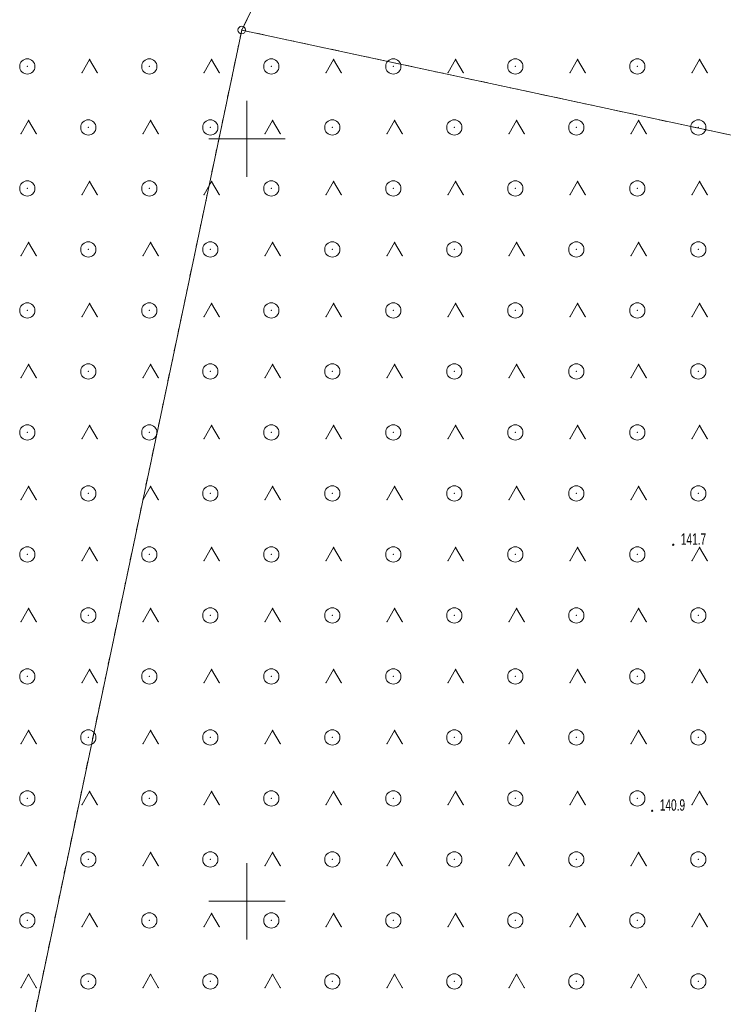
# Model space of a CAD drawing. Extents: x 6456700 to 6518119, y 5963420 to 5980059.
# Tile 104 of 256: x 6512054 to 6512100, y 5965492 to 5965557. Entities that reach past the tile are written whole.
import ezdxf
from ezdxf.enums import TextEntityAlignment as Align

# ---------------------------------------------------------------- set-up
doc = ezdxf.new("R2010")
doc.units = 0
doc.header["$MEASUREMENT"] = 0
doc.linetypes.add('L_0_03', pattern=[1, 0.5, -0.5])
doc.layers.get('0').update_dxf_attribs({"color": 2, "linetype": 'CONTINUOUS', "lineweight": 5})
for name, color, linetype, lineweight in [('202_punkt_graniczny', 7, 'CONTINUOUS', 18), ('218_kontur_uzytku_gruntowego', 96, 'L_0_03', 18), ('219_dzialka_ewidencyjna', 7, 'CONTINUOUS', 18), ('pikieta_naturalna', 7, 'CONTINUOUS', 18), ('pikieta_naturalna_Atr2', 7, 'CONTINUOUS', 18), ('siatka_krzyrzy', 7, 'CONTINUOUS', 18), ('teren_zalesiony', 7, 'CONTINUOUS', 18)]:
    doc.layers.add(name, color=color, linetype=linetype, lineweight=lineweight)
doc.styles.get("Standard").update_dxf_attribs({"font": 'txt', "width": 0.75})

# ---------------------------------------------------------------- blocks, each defined once
blk = doc.blocks.new('mdcp_nowa')
at = {"layer": 'pikieta_naturalna', "linetype": 'Continuous', "lineweight": 18}
for points in [[(6494827.95, 5981973.335, 1), (6494827.95, 5981973.425, 1)], [(6494826.57, 5981955.895, 1), (6494826.57, 5981955.985, 1)]]:
    blk.add_hatch(color=18, dxfattribs=at).paths.add_polyline_path(points)
at = {"layer": '202_punkt_graniczny', "color": 7, "linetype": 'Continuous', "lineweight": 18}
blk.add_circle((6494799.66, 5982007.13), 0.25, dxfattribs=at)
at = {"layer": '202_punkt_graniczny'}
blk.add_point((6494799.66, 5982007.13), dxfattribs=at)
at = {"layer": '218_kontur_uzytku_gruntowego', "lineweight": 18, "flags": 128}
for points in [[(6494855, 5982121.3), (6494799.66, 5982007.13)], [(6494799.66, 5982007.13), (6494785.95, 5981941.99)], [(6494799.66, 5982007.13), (6494858.07, 5981994.59)]]:
    blk.add_lwpolyline(points, dxfattribs=at)
at = {"layer": '218_kontur_uzytku_gruntowego'}
blk.add_point((6494799.66, 5982007.13), dxfattribs=at)
blk.add_point((6494799.66, 5982007.13), dxfattribs=at)
blk.add_point((6494799.66, 5982007.13), dxfattribs=at)
blk.add_point((6494799.66, 5982007.13), dxfattribs=at)
at = {"layer": '219_dzialka_ewidencyjna', "color": 3, "linetype": 'Continuous', "lineweight": 18, "flags": 128}
for points in [[(6494855, 5982121.3), (6494799.66, 5982007.13)], [(6494799.66, 5982007.13), (6494785.95, 5981941.99)], [(6494799.66, 5982007.13), (6494858.07, 5981994.59)]]:
    blk.add_lwpolyline(points, dxfattribs=at)
at = {"layer": '219_dzialka_ewidencyjna', "color": 3}
blk.add_point((6494799.66, 5982007.13), dxfattribs=at)
blk.add_point((6494799.66, 5982007.13), dxfattribs=at)
blk.add_point((6494799.66, 5982007.13), dxfattribs=at)
at = {"layer": 'pikieta_naturalna', "color": 7, "linetype": 'Continuous', "lineweight": 18}
for centre in [(6494827.95, 5981973.38), (6494826.57, 5981955.94)]:
    blk.add_circle(centre, 0.045, dxfattribs=at)
at = {"layer": 'pikieta_naturalna'}
for p in [(6494827.95, 5981973.38), (6494826.57, 5981955.94)]:
    blk.add_point(p, dxfattribs=at)
at = {"layer": 'siatka_krzyrzy', "linetype": 'Continuous', "lineweight": 18, "flags": 128}
for points in [[(6494800, 5981997.5), (6494800, 5982002.5)], [(6494797.5, 5982000), (6494802.5, 5982000)], [(6494800, 5981947.5), (6494800, 5981952.5)], [(6494797.5, 5981950), (6494802.5, 5981950)]]:
    blk.add_lwpolyline(points, dxfattribs=at)
at = {"layer": 'teren_zalesiony', "color": 7, "linetype": 'Continuous', "lineweight": 18, "flags": 128}
for points in [[(6494789.183, 5982004.343), (6494789.683, 5982005.209)], [(6494789.683, 5982005.209), (6494790.183, 5982004.343)], [(6494797.183, 5982004.343), (6494797.683, 5982005.209)], [(6494797.683, 5982005.209), (6494798.183, 5982004.343)], [(6494805.183, 5982004.343), (6494805.683, 5982005.209)], [(6494805.683, 5982005.209), (6494806.183, 5982004.343)], [(6494813.183, 5982004.343), (6494813.683, 5982005.209)], [(6494813.683, 5982005.209), (6494814.183, 5982004.343)], [(6494821.183, 5982004.343), (6494821.683, 5982005.209)], [(6494821.683, 5982005.209), (6494822.183, 5982004.343)], [(6494829.183, 5982004.343), (6494829.683, 5982005.209)], [(6494829.683, 5982005.209), (6494830.183, 5982004.343)], [(6494785.183, 5982000.343), (6494785.683, 5982001.209)], [(6494785.683, 5982001.209), (6494786.183, 5982000.343)], [(6494793.183, 5982000.343), (6494793.683, 5982001.209)], [(6494793.683, 5982001.209), (6494794.183, 5982000.343)], [(6494801.183, 5982000.343), (6494801.683, 5982001.209)], [(6494801.683, 5982001.209), (6494802.183, 5982000.343)], [(6494809.183, 5982000.343), (6494809.683, 5982001.209)], [(6494809.683, 5982001.209), (6494810.183, 5982000.343)], [(6494817.183, 5982000.343), (6494817.683, 5982001.209)], [(6494817.683, 5982001.209), (6494818.183, 5982000.343)], [(6494825.183, 5982000.343), (6494825.683, 5982001.209)], [(6494825.683, 5982001.209), (6494826.183, 5982000.343)], [(6494789.183, 5981996.343), (6494789.683, 5981997.209)], [(6494789.683, 5981997.209), (6494790.183, 5981996.343)], [(6494797.183, 5981996.343), (6494797.683, 5981997.209)], [(6494797.683, 5981997.209), (6494798.183, 5981996.343)], [(6494805.183, 5981996.343), (6494805.683, 5981997.209)], [(6494805.683, 5981997.209), (6494806.183, 5981996.343)], [(6494813.183, 5981996.343), (6494813.683, 5981997.209)], [(6494813.683, 5981997.209), (6494814.183, 5981996.343)], [(6494821.183, 5981996.343), (6494821.683, 5981997.209)], [(6494821.683, 5981997.209), (6494822.183, 5981996.343)], [(6494829.183, 5981996.343), (6494829.683, 5981997.209)], [(6494829.683, 5981997.209), (6494830.183, 5981996.343)], [(6494785.183, 5981992.343), (6494785.683, 5981993.209)], [(6494785.683, 5981993.209), (6494786.183, 5981992.343)], [(6494793.183, 5981992.343), (6494793.683, 5981993.209)], [(6494793.683, 5981993.209), (6494794.183, 5981992.343)], [(6494801.183, 5981992.343), (6494801.683, 5981993.209)], [(6494801.683, 5981993.209), (6494802.183, 5981992.343)], [(6494809.183, 5981992.343), (6494809.683, 5981993.209)], [(6494809.683, 5981993.209), (6494810.183, 5981992.343)], [(6494817.183, 5981992.343), (6494817.683, 5981993.209)], [(6494817.683, 5981993.209), (6494818.183, 5981992.343)], [(6494825.183, 5981992.343), (6494825.683, 5981993.209)], [(6494825.683, 5981993.209), (6494826.183, 5981992.343)], [(6494789.183, 5981988.343), (6494789.683, 5981989.209)], [(6494789.683, 5981989.209), (6494790.183, 5981988.343)], [(6494797.183, 5981988.343), (6494797.683, 5981989.209)], [(6494797.683, 5981989.209), (6494798.183, 5981988.343)], [(6494805.183, 5981988.343), (6494805.683, 5981989.209)], [(6494805.683, 5981989.209), (6494806.183, 5981988.343)], [(6494813.183, 5981988.343), (6494813.683, 5981989.209)], [(6494813.683, 5981989.209), (6494814.183, 5981988.343)], [(6494821.183, 5981988.343), (6494821.683, 5981989.209)], [(6494821.683, 5981989.209), (6494822.183, 5981988.343)], [(6494829.183, 5981988.343), (6494829.683, 5981989.209)], [(6494829.683, 5981989.209), (6494830.183, 5981988.343)], [(6494785.183, 5981984.343), (6494785.683, 5981985.209)], [(6494785.683, 5981985.209), (6494786.183, 5981984.343)], [(6494793.183, 5981984.343), (6494793.683, 5981985.209)], [(6494793.683, 5981985.209), (6494794.183, 5981984.343)], [(6494801.183, 5981984.343), (6494801.683, 5981985.209)], [(6494801.683, 5981985.209), (6494802.183, 5981984.343)], [(6494809.183, 5981984.343), (6494809.683, 5981985.209)], [(6494809.683, 5981985.209), (6494810.183, 5981984.343)], [(6494817.183, 5981984.343), (6494817.683, 5981985.209)], [(6494817.683, 5981985.209), (6494818.183, 5981984.343)], [(6494825.183, 5981984.343), (6494825.683, 5981985.209)], [(6494825.683, 5981985.209), (6494826.183, 5981984.343)], [(6494789.183, 5981980.343), (6494789.683, 5981981.209)], [(6494789.683, 5981981.209), (6494790.183, 5981980.343)], [(6494797.183, 5981980.343), (6494797.683, 5981981.209)], [(6494797.683, 5981981.209), (6494798.183, 5981980.343)], [(6494805.183, 5981980.343), (6494805.683, 5981981.209)], [(6494805.683, 5981981.209), (6494806.183, 5981980.343)], [(6494813.183, 5981980.343), (6494813.683, 5981981.209)], [(6494813.683, 5981981.209), (6494814.183, 5981980.343)], [(6494821.183, 5981980.343), (6494821.683, 5981981.209)], [(6494821.683, 5981981.209), (6494822.183, 5981980.343)], [(6494829.183, 5981980.343), (6494829.683, 5981981.209)], [(6494829.683, 5981981.209), (6494830.183, 5981980.343)], [(6494785.183, 5981976.343), (6494785.683, 5981977.209)], [(6494785.683, 5981977.209), (6494786.183, 5981976.343)], [(6494793.183, 5981976.343), (6494793.683, 5981977.209)], [(6494793.683, 5981977.209), (6494794.183, 5981976.343)], [(6494801.183, 5981976.343), (6494801.683, 5981977.209)], [(6494801.683, 5981977.209), (6494802.183, 5981976.343)], [(6494809.183, 5981976.343), (6494809.683, 5981977.209)], [(6494809.683, 5981977.209), (6494810.183, 5981976.343)], [(6494817.183, 5981976.343), (6494817.683, 5981977.209)], [(6494817.683, 5981977.209), (6494818.183, 5981976.343)], [(6494825.183, 5981976.343), (6494825.683, 5981977.209)], [(6494825.683, 5981977.209), (6494826.183, 5981976.343)], [(6494789.183, 5981972.343), (6494789.683, 5981973.209)], [(6494789.683, 5981973.209), (6494790.183, 5981972.343)], [(6494797.183, 5981972.343), (6494797.683, 5981973.209)], [(6494797.683, 5981973.209), (6494798.183, 5981972.343)], [(6494805.183, 5981972.343), (6494805.683, 5981973.209)], [(6494805.683, 5981973.209), (6494806.183, 5981972.343)], [(6494813.183, 5981972.343), (6494813.683, 5981973.209)], [(6494813.683, 5981973.209), (6494814.183, 5981972.343)], [(6494821.183, 5981972.343), (6494821.683, 5981973.209)], [(6494821.683, 5981973.209), (6494822.183, 5981972.343)], [(6494829.183, 5981972.343), (6494829.683, 5981973.209)], [(6494829.683, 5981973.209), (6494830.183, 5981972.343)], [(6494785.183, 5981968.343), (6494785.683, 5981969.209)], [(6494785.683, 5981969.209), (6494786.183, 5981968.343)], [(6494793.183, 5981968.343), (6494793.683, 5981969.209)], [(6494793.683, 5981969.209), (6494794.183, 5981968.343)], [(6494801.183, 5981968.343), (6494801.683, 5981969.209)], [(6494801.683, 5981969.209), (6494802.183, 5981968.343)], [(6494809.183, 5981968.343), (6494809.683, 5981969.209)], [(6494809.683, 5981969.209), (6494810.183, 5981968.343)], [(6494817.183, 5981968.343), (6494817.683, 5981969.209)], [(6494817.683, 5981969.209), (6494818.183, 5981968.343)], [(6494825.183, 5981968.343), (6494825.683, 5981969.209)], [(6494825.683, 5981969.209), (6494826.183, 5981968.343)], [(6494789.183, 5981964.343), (6494789.683, 5981965.209)], [(6494789.683, 5981965.209), (6494790.183, 5981964.343)], [(6494797.183, 5981964.343), (6494797.683, 5981965.209)], [(6494797.683, 5981965.209), (6494798.183, 5981964.343)], [(6494805.183, 5981964.343), (6494805.683, 5981965.209)], [(6494805.683, 5981965.209), (6494806.183, 5981964.343)], [(6494813.183, 5981964.343), (6494813.683, 5981965.209)], [(6494813.683, 5981965.209), (6494814.183, 5981964.343)], [(6494821.183, 5981964.343), (6494821.683, 5981965.209)], [(6494821.683, 5981965.209), (6494822.183, 5981964.343)], [(6494829.183, 5981964.343), (6494829.683, 5981965.209)], [(6494829.683, 5981965.209), (6494830.183, 5981964.343)], [(6494785.183, 5981960.343), (6494785.683, 5981961.209)], [(6494785.683, 5981961.209), (6494786.183, 5981960.343)], [(6494793.183, 5981960.343), (6494793.683, 5981961.209)], [(6494793.683, 5981961.209), (6494794.183, 5981960.343)], [(6494801.183, 5981960.343), (6494801.683, 5981961.209)], [(6494801.683, 5981961.209), (6494802.183, 5981960.343)], [(6494809.183, 5981960.343), (6494809.683, 5981961.209)], [(6494809.683, 5981961.209), (6494810.183, 5981960.343)], [(6494817.183, 5981960.343), (6494817.683, 5981961.209)], [(6494817.683, 5981961.209), (6494818.183, 5981960.343)], [(6494825.183, 5981960.343), (6494825.683, 5981961.209)], [(6494825.683, 5981961.209), (6494826.183, 5981960.343)], [(6494789.183, 5981956.343), (6494789.683, 5981957.209)], [(6494789.683, 5981957.209), (6494790.183, 5981956.343)], [(6494797.183, 5981956.343), (6494797.683, 5981957.209)], [(6494797.683, 5981957.209), (6494798.183, 5981956.343)], [(6494805.183, 5981956.343), (6494805.683, 5981957.209)], [(6494805.683, 5981957.209), (6494806.183, 5981956.343)], [(6494813.183, 5981956.343), (6494813.683, 5981957.209)], [(6494813.683, 5981957.209), (6494814.183, 5981956.343)], [(6494821.183, 5981956.343), (6494821.683, 5981957.209)], [(6494821.683, 5981957.209), (6494822.183, 5981956.343)], [(6494829.183, 5981956.343), (6494829.683, 5981957.209)], [(6494829.683, 5981957.209), (6494830.183, 5981956.343)], [(6494785.183, 5981952.343), (6494785.683, 5981953.209)], [(6494785.683, 5981953.209), (6494786.183, 5981952.343)], [(6494793.183, 5981952.343), (6494793.683, 5981953.209)], [(6494793.683, 5981953.209), (6494794.183, 5981952.343)], [(6494801.183, 5981952.343), (6494801.683, 5981953.209)], [(6494801.683, 5981953.209), (6494802.183, 5981952.343)], [(6494809.183, 5981952.343), (6494809.683, 5981953.209)], [(6494809.683, 5981953.209), (6494810.183, 5981952.343)], [(6494817.183, 5981952.343), (6494817.683, 5981953.209)], [(6494817.683, 5981953.209), (6494818.183, 5981952.343)], [(6494825.183, 5981952.343), (6494825.683, 5981953.209)], [(6494825.683, 5981953.209), (6494826.183, 5981952.343)], [(6494789.183, 5981948.343), (6494789.683, 5981949.209)], [(6494789.683, 5981949.209), (6494790.183, 5981948.343)], [(6494797.183, 5981948.343), (6494797.683, 5981949.209)], [(6494797.683, 5981949.209), (6494798.183, 5981948.343)], [(6494805.183, 5981948.343), (6494805.683, 5981949.209)], [(6494805.683, 5981949.209), (6494806.183, 5981948.343)], [(6494813.183, 5981948.343), (6494813.683, 5981949.209)], [(6494813.683, 5981949.209), (6494814.183, 5981948.343)], [(6494821.183, 5981948.343), (6494821.683, 5981949.209)], [(6494821.683, 5981949.209), (6494822.183, 5981948.343)], [(6494829.183, 5981948.343), (6494829.683, 5981949.209)], [(6494829.683, 5981949.209), (6494830.183, 5981948.343)], [(6494785.183, 5981944.343), (6494785.683, 5981945.209)], [(6494785.683, 5981945.209), (6494786.183, 5981944.343)], [(6494793.183, 5981944.343), (6494793.683, 5981945.209)], [(6494793.683, 5981945.209), (6494794.183, 5981944.343)], [(6494801.183, 5981944.343), (6494801.683, 5981945.209)], [(6494801.683, 5981945.209), (6494802.183, 5981944.343)], [(6494809.183, 5981944.343), (6494809.683, 5981945.209)], [(6494809.683, 5981945.209), (6494810.183, 5981944.343)], [(6494817.183, 5981944.343), (6494817.683, 5981945.209)], [(6494817.683, 5981945.209), (6494818.183, 5981944.343)], [(6494825.183, 5981944.343), (6494825.683, 5981945.209)], [(6494825.683, 5981945.209), (6494826.183, 5981944.343)]]:
    blk.add_lwpolyline(points, dxfattribs=at)
at = {"layer": 'teren_zalesiony', "color": 7, "linetype": 'Continuous', "lineweight": 18}
for centre in [(6494785.596, 5982004.746), (6494793.596, 5982004.746), (6494801.596, 5982004.746), (6494809.596, 5982004.746), (6494817.596, 5982004.746), (6494825.596, 5982004.746), (6494789.596, 5982000.746), (6494797.596, 5982000.746), (6494805.596, 5982000.746), (6494813.596, 5982000.746), (6494821.596, 5982000.746), (6494829.596, 5982000.746), (6494785.596, 5981996.746), (6494793.596, 5981996.746), (6494801.596, 5981996.746), (6494809.596, 5981996.746), (6494817.596, 5981996.746), (6494825.596, 5981996.746), (6494789.596, 5981992.746), (6494797.596, 5981992.746), (6494805.596, 5981992.746), (6494813.596, 5981992.746), (6494821.596, 5981992.746), (6494829.596, 5981992.746), (6494785.596, 5981988.746), (6494793.596, 5981988.746), (6494801.596, 5981988.746), (6494809.596, 5981988.746), (6494817.596, 5981988.746), (6494825.596, 5981988.746), (6494789.596, 5981984.746), (6494797.596, 5981984.746), (6494805.596, 5981984.746), (6494813.596, 5981984.746), (6494821.596, 5981984.746), (6494829.596, 5981984.746), (6494785.596, 5981980.746), (6494793.596, 5981980.746), (6494801.596, 5981980.746), (6494809.596, 5981980.746), (6494817.596, 5981980.746), (6494825.596, 5981980.746), (6494789.596, 5981976.746), (6494797.596, 5981976.746), (6494805.596, 5981976.746), (6494813.596, 5981976.746), (6494821.596, 5981976.746), (6494829.596, 5981976.746), (6494785.596, 5981972.746), (6494793.596, 5981972.746), (6494801.596, 5981972.746), (6494809.596, 5981972.746), (6494817.596, 5981972.746), (6494825.596, 5981972.746), (6494789.596, 5981968.746), (6494797.596, 5981968.746), (6494805.596, 5981968.746), (6494813.596, 5981968.746), (6494821.596, 5981968.746), (6494829.596, 5981968.746), (6494785.596, 5981964.746), (6494793.596, 5981964.746), (6494801.596, 5981964.746), (6494809.596, 5981964.746), (6494817.596, 5981964.746), (6494825.596, 5981964.746), (6494789.596, 5981960.746), (6494797.596, 5981960.746), (6494805.596, 5981960.746), (6494813.596, 5981960.746), (6494821.596, 5981960.746), (6494829.596, 5981960.746), (6494785.596, 5981956.746), (6494793.596, 5981956.746), (6494801.596, 5981956.746), (6494809.596, 5981956.746), (6494817.596, 5981956.746), (6494825.596, 5981956.746), (6494789.596, 5981952.746), (6494797.596, 5981952.746), (6494805.596, 5981952.746), (6494813.596, 5981952.746), (6494821.596, 5981952.746), (6494829.596, 5981952.746), (6494785.596, 5981948.746), (6494793.596, 5981948.746), (6494801.596, 5981948.746), (6494809.596, 5981948.746), (6494817.596, 5981948.746), (6494825.596, 5981948.746), (6494789.596, 5981944.746), (6494797.596, 5981944.746), (6494805.596, 5981944.746), (6494813.596, 5981944.746), (6494821.596, 5981944.746), (6494829.596, 5981944.746)]:
    blk.add_circle(centre, 0.5, dxfattribs=at)
at = {"layer": 'teren_zalesiony'}
for p in [(6494789.683, 5982005.209), (6494789.683, 5982005.209), (6494797.683, 5982005.209), (6494797.683, 5982005.209), (6494805.683, 5982005.209), (6494805.683, 5982005.209), (6494813.683, 5982005.209), (6494813.683, 5982005.209), (6494821.683, 5982005.209), (6494821.683, 5982005.209), (6494829.683, 5982005.209), (6494829.683, 5982005.209), (6494785.596, 5982004.746), (6494793.596, 5982004.746), (6494801.596, 5982004.746), (6494809.596, 5982004.746), (6494817.596, 5982004.746), (6494825.596, 5982004.746), (6494789.183, 5982004.343), (6494790.183, 5982004.343), (6494797.183, 5982004.343), (6494798.183, 5982004.343), (6494805.183, 5982004.343), (6494806.183, 5982004.343), (6494813.183, 5982004.343), (6494814.183, 5982004.343), (6494821.183, 5982004.343), (6494822.183, 5982004.343), (6494829.183, 5982004.343), (6494830.183, 5982004.343), (6494785.683, 5982001.209), (6494785.683, 5982001.209), (6494793.683, 5982001.209), (6494793.683, 5982001.209), (6494801.683, 5982001.209), (6494801.683, 5982001.209), (6494809.683, 5982001.209), (6494809.683, 5982001.209), (6494817.683, 5982001.209), (6494817.683, 5982001.209), (6494825.683, 5982001.209), (6494825.683, 5982001.209), (6494789.596, 5982000.746), (6494797.596, 5982000.746), (6494805.596, 5982000.746), (6494813.596, 5982000.746), (6494821.596, 5982000.746), (6494829.596, 5982000.746), (6494785.183, 5982000.343), (6494786.183, 5982000.343), (6494793.183, 5982000.343), (6494794.183, 5982000.343), (6494801.183, 5982000.343), (6494802.183, 5982000.343), (6494809.183, 5982000.343), (6494810.183, 5982000.343), (6494817.183, 5982000.343), (6494818.183, 5982000.343), (6494825.183, 5982000.343), (6494826.183, 5982000.343), (6494785.596, 5981996.746), (6494789.683, 5981997.209), (6494789.683, 5981997.209), (6494793.596, 5981996.746), (6494797.683, 5981997.209), (6494797.683, 5981997.209), (6494801.596, 5981996.746), (6494805.683, 5981997.209), (6494805.683, 5981997.209), (6494809.596, 5981996.746), (6494813.683, 5981997.209), (6494813.683, 5981997.209), (6494817.596, 5981996.746), (6494821.683, 5981997.209), (6494821.683, 5981997.209), (6494825.596, 5981996.746), (6494829.683, 5981997.209), (6494829.683, 5981997.209), (6494789.183, 5981996.343), (6494790.183, 5981996.343), (6494797.183, 5981996.343), (6494798.183, 5981996.343), (6494805.183, 5981996.343), (6494806.183, 5981996.343), (6494813.183, 5981996.343), (6494814.183, 5981996.343), (6494821.183, 5981996.343), (6494822.183, 5981996.343), (6494829.183, 5981996.343), (6494830.183, 5981996.343), (6494785.683, 5981993.209), (6494785.683, 5981993.209), (6494789.596, 5981992.746), (6494793.683, 5981993.209), (6494793.683, 5981993.209), (6494797.596, 5981992.746), (6494801.683, 5981993.209), (6494801.683, 5981993.209), (6494805.596, 5981992.746), (6494809.683, 5981993.209), (6494809.683, 5981993.209), (6494813.596, 5981992.746), (6494817.683, 5981993.209), (6494817.683, 5981993.209), (6494821.596, 5981992.746), (6494825.683, 5981993.209), (6494825.683, 5981993.209), (6494829.596, 5981992.746), (6494785.183, 5981992.343), (6494786.183, 5981992.343), (6494793.183, 5981992.343), (6494794.183, 5981992.343), (6494801.183, 5981992.343), (6494802.183, 5981992.343), (6494809.183, 5981992.343), (6494810.183, 5981992.343), (6494817.183, 5981992.343), (6494818.183, 5981992.343), (6494825.183, 5981992.343), (6494826.183, 5981992.343), (6494789.683, 5981989.209), (6494789.683, 5981989.209), (6494797.683, 5981989.209), (6494797.683, 5981989.209), (6494805.683, 5981989.209), (6494805.683, 5981989.209), (6494813.683, 5981989.209), (6494813.683, 5981989.209), (6494821.683, 5981989.209), (6494821.683, 5981989.209), (6494829.683, 5981989.209), (6494829.683, 5981989.209), (6494785.596, 5981988.746), (6494789.183, 5981988.343), (6494790.183, 5981988.343), (6494793.596, 5981988.746), (6494797.183, 5981988.343), (6494798.183, 5981988.343), (6494801.596, 5981988.746), (6494805.183, 5981988.343), (6494806.183, 5981988.343), (6494809.596, 5981988.746), (6494813.183, 5981988.343), (6494814.183, 5981988.343), (6494817.596, 5981988.746), (6494821.183, 5981988.343), (6494822.183, 5981988.343), (6494825.596, 5981988.746), (6494829.183, 5981988.343), (6494830.183, 5981988.343), (6494785.683, 5981985.209), (6494785.683, 5981985.209), (6494793.683, 5981985.209), (6494793.683, 5981985.209), (6494801.683, 5981985.209), (6494801.683, 5981985.209), (6494809.683, 5981985.209), (6494809.683, 5981985.209), (6494817.683, 5981985.209), (6494817.683, 5981985.209), (6494825.683, 5981985.209), (6494825.683, 5981985.209), (6494785.183, 5981984.343), (6494786.183, 5981984.343), (6494789.596, 5981984.746), (6494793.183, 5981984.343), (6494794.183, 5981984.343), (6494797.596, 5981984.746), (6494801.183, 5981984.343), (6494802.183, 5981984.343), (6494805.596, 5981984.746), (6494809.183, 5981984.343), (6494810.183, 5981984.343), (6494813.596, 5981984.746), (6494817.183, 5981984.343), (6494818.183, 5981984.343), (6494821.596, 5981984.746), (6494825.183, 5981984.343), (6494826.183, 5981984.343), (6494829.596, 5981984.746), (6494789.683, 5981981.209), (6494789.683, 5981981.209), (6494797.683, 5981981.209), (6494797.683, 5981981.209), (6494805.683, 5981981.209), (6494805.683, 5981981.209), (6494813.683, 5981981.209), (6494813.683, 5981981.209), (6494821.683, 5981981.209), (6494821.683, 5981981.209), (6494829.683, 5981981.209), (6494829.683, 5981981.209), (6494785.596, 5981980.746), (6494793.596, 5981980.746), (6494801.596, 5981980.746), (6494809.596, 5981980.746), (6494817.596, 5981980.746), (6494825.596, 5981980.746), (6494789.183, 5981980.343), (6494790.183, 5981980.343), (6494797.183, 5981980.343), (6494798.183, 5981980.343), (6494805.183, 5981980.343), (6494806.183, 5981980.343), (6494813.183, 5981980.343), (6494814.183, 5981980.343), (6494821.183, 5981980.343), (6494822.183, 5981980.343), (6494829.183, 5981980.343), (6494830.183, 5981980.343), (6494785.683, 5981977.209), (6494785.683, 5981977.209), (6494789.596, 5981976.746), (6494793.683, 5981977.209), (6494793.683, 5981977.209), (6494797.596, 5981976.746), (6494801.683, 5981977.209), (6494801.683, 5981977.209), (6494805.596, 5981976.746), (6494809.683, 5981977.209), (6494809.683, 5981977.209), (6494813.596, 5981976.746), (6494817.683, 5981977.209), (6494817.683, 5981977.209), (6494821.596, 5981976.746), (6494825.683, 5981977.209), (6494825.683, 5981977.209), (6494829.596, 5981976.746), (6494785.183, 5981976.343), (6494786.183, 5981976.343), (6494793.183, 5981976.343), (6494794.183, 5981976.343), (6494801.183, 5981976.343), (6494802.183, 5981976.343), (6494809.183, 5981976.343), (6494810.183, 5981976.343), (6494817.183, 5981976.343), (6494818.183, 5981976.343), (6494825.183, 5981976.343), (6494826.183, 5981976.343), (6494785.596, 5981972.746), (6494789.683, 5981973.209), (6494789.683, 5981973.209), (6494793.596, 5981972.746), (6494797.683, 5981973.209), (6494797.683, 5981973.209), (6494801.596, 5981972.746), (6494805.683, 5981973.209), (6494805.683, 5981973.209), (6494809.596, 5981972.746), (6494813.683, 5981973.209), (6494813.683, 5981973.209), (6494817.596, 5981972.746), (6494821.683, 5981973.209), (6494821.683, 5981973.209), (6494825.596, 5981972.746), (6494829.683, 5981973.209), (6494829.683, 5981973.209), (6494789.183, 5981972.343), (6494790.183, 5981972.343), (6494797.183, 5981972.343), (6494798.183, 5981972.343), (6494805.183, 5981972.343), (6494806.183, 5981972.343), (6494813.183, 5981972.343), (6494814.183, 5981972.343), (6494821.183, 5981972.343), (6494822.183, 5981972.343), (6494829.183, 5981972.343), (6494830.183, 5981972.343), (6494785.683, 5981969.209), (6494785.683, 5981969.209), (6494793.683, 5981969.209), (6494793.683, 5981969.209), (6494801.683, 5981969.209), (6494801.683, 5981969.209), (6494809.683, 5981969.209), (6494809.683, 5981969.209), (6494817.683, 5981969.209), (6494817.683, 5981969.209), (6494825.683, 5981969.209), (6494825.683, 5981969.209), (6494785.183, 5981968.343), (6494786.183, 5981968.343), (6494789.596, 5981968.746), (6494793.183, 5981968.343), (6494794.183, 5981968.343), (6494797.596, 5981968.746), (6494801.183, 5981968.343), (6494802.183, 5981968.343), (6494805.596, 5981968.746), (6494809.183, 5981968.343), (6494810.183, 5981968.343), (6494813.596, 5981968.746), (6494817.183, 5981968.343), (6494818.183, 5981968.343), (6494821.596, 5981968.746), (6494825.183, 5981968.343), (6494826.183, 5981968.343), (6494829.596, 5981968.746), (6494789.683, 5981965.209), (6494789.683, 5981965.209), (6494797.683, 5981965.209), (6494797.683, 5981965.209), (6494805.683, 5981965.209), (6494805.683, 5981965.209), (6494813.683, 5981965.209), (6494813.683, 5981965.209), (6494821.683, 5981965.209), (6494821.683, 5981965.209), (6494829.683, 5981965.209), (6494829.683, 5981965.209), (6494785.596, 5981964.746), (6494789.183, 5981964.343), (6494790.183, 5981964.343), (6494793.596, 5981964.746), (6494797.183, 5981964.343), (6494798.183, 5981964.343), (6494801.596, 5981964.746), (6494805.183, 5981964.343), (6494806.183, 5981964.343), (6494809.596, 5981964.746), (6494813.183, 5981964.343), (6494814.183, 5981964.343), (6494817.596, 5981964.746), (6494821.183, 5981964.343), (6494822.183, 5981964.343), (6494825.596, 5981964.746), (6494829.183, 5981964.343), (6494830.183, 5981964.343), (6494785.683, 5981961.209), (6494785.683, 5981961.209), (6494793.683, 5981961.209), (6494793.683, 5981961.209), (6494801.683, 5981961.209), (6494801.683, 5981961.209), (6494809.683, 5981961.209), (6494809.683, 5981961.209), (6494817.683, 5981961.209), (6494817.683, 5981961.209), (6494825.683, 5981961.209), (6494825.683, 5981961.209), (6494789.596, 5981960.746), (6494797.596, 5981960.746), (6494805.596, 5981960.746), (6494813.596, 5981960.746), (6494821.596, 5981960.746), (6494829.596, 5981960.746), (6494785.183, 5981960.343), (6494786.183, 5981960.343), (6494793.183, 5981960.343), (6494794.183, 5981960.343), (6494801.183, 5981960.343), (6494802.183, 5981960.343), (6494809.183, 5981960.343), (6494810.183, 5981960.343), (6494817.183, 5981960.343), (6494818.183, 5981960.343), (6494825.183, 5981960.343), (6494826.183, 5981960.343), (6494785.596, 5981956.746), (6494789.683, 5981957.209), (6494789.683, 5981957.209), (6494793.596, 5981956.746), (6494797.683, 5981957.209), (6494797.683, 5981957.209), (6494801.596, 5981956.746), (6494805.683, 5981957.209), (6494805.683, 5981957.209), (6494809.596, 5981956.746), (6494813.683, 5981957.209), (6494813.683, 5981957.209), (6494817.596, 5981956.746), (6494821.683, 5981957.209), (6494821.683, 5981957.209), (6494825.596, 5981956.746), (6494829.683, 5981957.209), (6494829.683, 5981957.209), (6494789.183, 5981956.343), (6494790.183, 5981956.343), (6494797.183, 5981956.343), (6494798.183, 5981956.343), (6494805.183, 5981956.343), (6494806.183, 5981956.343), (6494813.183, 5981956.343), (6494814.183, 5981956.343), (6494821.183, 5981956.343), (6494822.183, 5981956.343), (6494829.183, 5981956.343), (6494830.183, 5981956.343), (6494785.683, 5981953.209), (6494785.683, 5981953.209), (6494789.596, 5981952.746), (6494793.683, 5981953.209), (6494793.683, 5981953.209), (6494797.596, 5981952.746), (6494801.683, 5981953.209), (6494801.683, 5981953.209), (6494805.596, 5981952.746), (6494809.683, 5981953.209), (6494809.683, 5981953.209), (6494813.596, 5981952.746), (6494817.683, 5981953.209), (6494817.683, 5981953.209), (6494821.596, 5981952.746), (6494825.683, 5981953.209), (6494825.683, 5981953.209), (6494829.596, 5981952.746), (6494785.183, 5981952.343), (6494786.183, 5981952.343), (6494793.183, 5981952.343), (6494794.183, 5981952.343), (6494801.183, 5981952.343), (6494802.183, 5981952.343), (6494809.183, 5981952.343), (6494810.183, 5981952.343), (6494817.183, 5981952.343), (6494818.183, 5981952.343), (6494825.183, 5981952.343), (6494826.183, 5981952.343), (6494789.683, 5981949.209), (6494789.683, 5981949.209), (6494797.683, 5981949.209), (6494797.683, 5981949.209), (6494805.683, 5981949.209), (6494805.683, 5981949.209), (6494813.683, 5981949.209), (6494813.683, 5981949.209), (6494821.683, 5981949.209), (6494821.683, 5981949.209), (6494829.683, 5981949.209), (6494829.683, 5981949.209), (6494785.596, 5981948.746), (6494789.183, 5981948.343), (6494790.183, 5981948.343), (6494793.596, 5981948.746), (6494797.183, 5981948.343), (6494798.183, 5981948.343), (6494801.596, 5981948.746), (6494805.183, 5981948.343), (6494806.183, 5981948.343), (6494809.596, 5981948.746), (6494813.183, 5981948.343), (6494814.183, 5981948.343), (6494817.596, 5981948.746), (6494821.183, 5981948.343), (6494822.183, 5981948.343), (6494825.596, 5981948.746), (6494829.183, 5981948.343), (6494830.183, 5981948.343), (6494785.683, 5981945.209), (6494785.683, 5981945.209), (6494793.683, 5981945.209), (6494793.683, 5981945.209), (6494801.683, 5981945.209), (6494801.683, 5981945.209), (6494809.683, 5981945.209), (6494809.683, 5981945.209), (6494817.683, 5981945.209), (6494817.683, 5981945.209), (6494825.683, 5981945.209), (6494825.683, 5981945.209), (6494785.183, 5981944.343), (6494786.183, 5981944.343), (6494789.596, 5981944.746), (6494793.183, 5981944.343), (6494794.183, 5981944.343), (6494797.596, 5981944.746), (6494801.183, 5981944.343), (6494802.183, 5981944.343), (6494805.596, 5981944.746), (6494809.183, 5981944.343), (6494810.183, 5981944.343), (6494813.596, 5981944.746), (6494817.183, 5981944.343), (6494818.183, 5981944.343), (6494821.596, 5981944.746), (6494825.183, 5981944.343), (6494826.183, 5981944.343), (6494829.596, 5981944.746)]:
    blk.add_point(p, dxfattribs=at)
at = {"layer": 'pikieta_naturalna_Atr2', "color": 7, "lineweight": 15, "width": 0.66}
for s, p in [('141.7', (6494828.45, 5981974.13)), ('140.9', (6494827.07, 5981956.69))]:
    blk.add_text(s, height=0.75, dxfattribs=at).set_placement(p, align=Align.TOP_LEFT)

msp = doc.modelspace()

# ---------------------------------------------------------------- block references
at = {"linetype": 'ByBlock'}
msp.add_blockref('mdcp_nowa', (17268.786, -16450.998), dxfattribs=at)

doc.saveas('drawing.dxf')
